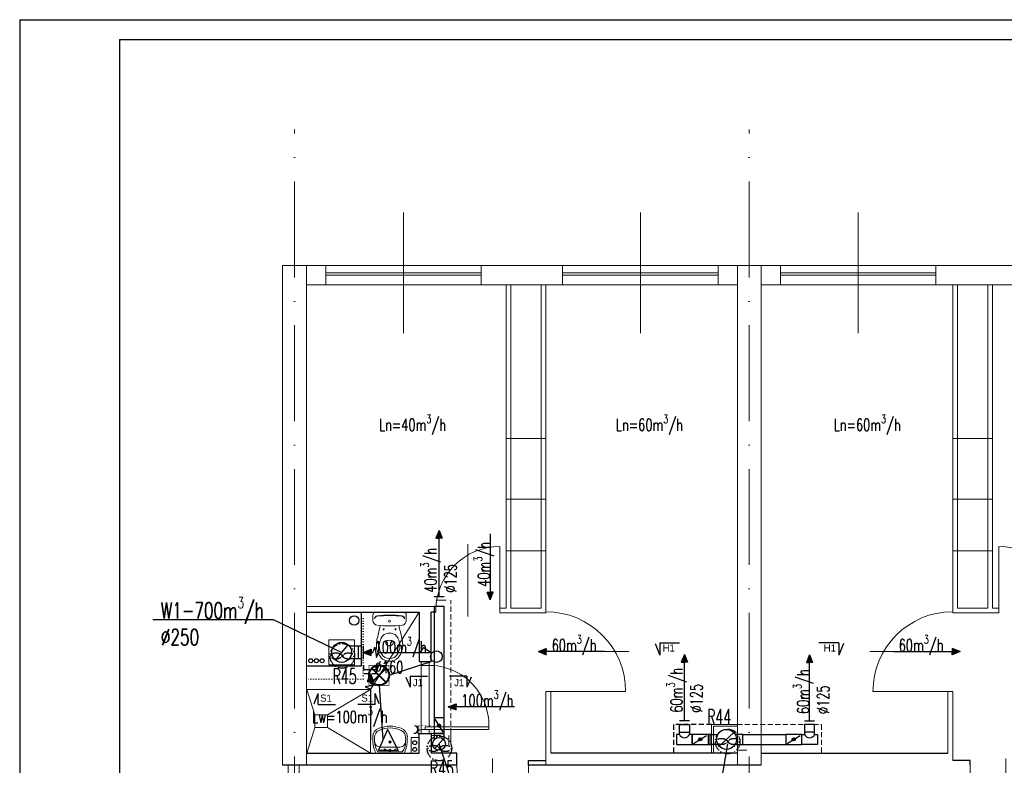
# Model space of a CAD drawing. Header units: millimetres. Extents: x -6513 to 30474, y -6915 to 65597.
# Tile 205 of 256: x -3136 to -1902, y 26250 to 27184. Entities that reach past the tile are written whole.
import ezdxf
from ezdxf.enums import TextEntityAlignment as Align

# ---------------------------------------------------------------- set-up
doc = ezdxf.new("R2010")
doc.units = ezdxf.units.MM
for name, pattern in [('ACAD_ISO03W100', [30, 12, -18]), ('ACAD_ISO10W100', [18, 12, -3, 0, -3]), ('DASHED', [19.05, 12.7, -6.35]), ('DOT', [6.35, 0, -6.35])]:
    doc.linetypes.add(name, pattern=pattern)
doc.layers.get('0').update_dxf_attribs({"color": 8})
for name, color, linetype in [('A200_General07', 8, 'Continuous'), ('A200_General08', 8, 'Continuous'), ('A270_text04', 8, 'Continuous'), ('A_obudowy', 8, 'Continuous'), ('DB_inst_pomocn', 8, 'Continuous'), ('DB_WM_nawiew-opis', 8, 'Continuous'), ('DB_WM_wywies-opis', 8, 'Continuous')]:
    doc.layers.add(name, color=color, linetype=linetype)
for name, color, linetype, lineweight in [('A_cienka', 8, 'Continuous', 5), ('A_linia przekroj', 8, 'Continuous', 25), ('A_osie', 8, 'ACAD_ISO10W100', 5), ('A_przerywana', 8, 'ACAD_ISO03W100', 5), ('A_widok', 8, 'Continuous', 13), ('cieńkie', 8, 'Continuous', 9), ('DB-WM-nawiew-opis', 8, 'Continuous', 25), ('DB-WM-nawiew-opis-odnośnik', 8, 'Continuous', 30), ('DB-WM-wywiew-opis', 8, 'Continuous', 25), ('DB-WM-wywiew-opis-odnośnik', 8, 'Continuous', 30), ('DB_WM_nawiew', 8, 'Continuous', 30), ('DB_WM_wywiew', 8, 'Continuous', 30), ('DB_WM_ścianka nowa', 8, 'Continuous', 25), ('E_gniazda wtykowe', 1, 'Continuous', 30), ('E_oświetlenie', 1, 'Continuous', 30), ('E_technologia', 1, 'ACAD_ISO10W100', 30), ('noew ściany archwig', 8, 'Continuous', 9), ('R-TABELKA', 8, 'Continuous', 25), ('snitarne archwig nowe', 8, 'Continuous', 9), ('Stolarka ARCHWIG', 8, 'Continuous', 5), ('widokowe ARCHWIG', 8, 'Continuous', 5), ('wyburzenia', 8, 'DOT', 20), ('Ściany ARCHWIG', 8, 'Continuous', 30)]:
    doc.layers.add(name, color=color, linetype=linetype, lineweight=lineweight)
doc.styles.add('BRH', font='txt')
doc.styles.add('ROMANSS', font='romans.shx', dxfattribs={"width": 0.8, "oblique": 5})
doc.styles.add('SIMPLEXD', font='SIMPLEX.SHX', dxfattribs={"width": 0.6})
doc.styles.get("Standard").update_dxf_attribs({"font": 'txt.shx', "width": 0.9})

# ---------------------------------------------------------------- blocks, each defined once
blk = doc.blocks.new('drzwi schem')
at = {"color": 252}
blk.add_line((0, 0), (0, 1), dxfattribs=at)
at = {"color": 252, "ltscale": 10}
blk.add_line((0.5, -0.093), (0.5, 1.04), dxfattribs=at)
at = {"color": 252}
blk.add_arc((0, 0), 1, 0, 90, dxfattribs=at)
blk = doc.blocks.new('umywalka oli2')
at = {"layer": 'snitarne archwig nowe', "color": 252}
for p, q in [((0, 17.6), (0, 0)), ((2, 15.4), (2, 0)), ((20.9, 21.6), (13.7, 21.6)), ((0, 0), (0, -17.6)), ((2, 0), (2, -15.4)), ((7.9, 0), (7.9, 10.8)), ((7.9, -10.8), (7.9, 0)), ((13.7, -21.6), (20.9, -21.6))]:
    blk.add_line(p, q, dxfattribs=at)
for centre, radius in [((4.1, 0), 1.11), ((4.5, 6.6), 0.994), ((14.5, 0), 1.48), ((14.5, 0), 0.946), ((4.5, -6.6), 0.994)]:
    blk.add_circle(centre, radius, dxfattribs=at)
for centre, radius, start, end in [((15.6, -9.9), 31.5, 93.3155, 119.5931), ((14.2, -1.1), 20.5, 88.5847, 126.5008), ((15.3, 12), 7.48, 91.7023, 188.8292), ((17.3, -1.9), 21.5, 82.9063, 97.0937), ((20.4, 10.2), 9.2, 23.1986, 92.7468), ((20.2, 9.5), 12.2, 20.9395, 86.4287), ((-1.2, 0), 33.1, 360, 24.6987), ((-3.2, 0), 37.4, 360, 21.6896), ((-1.2, 0), 33.1, 335.3013, 0), ((-3.2, 0), 37.4, 338.3104, 0), ((15.3, -12), 7.48, 171.1708, 268.2977), ((15.6, 9.9), 31.5, 240.4069, 266.6845), ((14.2, 1.1), 20.5, 233.4992, 271.4153), ((17.3, 1.9), 21.5, 262.9063, 277.0937), ((20.4, -10.2), 9.2, 267.2532, 336.8014), ((20.2, -9.5), 12.2, 273.5713, 339.0605)]:
    blk.add_arc(centre, radius, start, end, dxfattribs=at)
blk = doc.blocks.new('klop oli 2')
at = {"layer": 'snitarne archwig nowe', "color": 252}
for p, q in [((0, 17.2), (0, 0)), ((3.8, 20.9), (10.5, 20.9)), ((0, -17.2), (0, 0)), ((3.8, 0), (3.8, 1)), ((3.8, 0), (3.8, -1)), ((38.9, 4.5), (37, 4.5)), ((38.9, -4.5), (37, -4.5)), ((3.8, -20.9), (10.5, -20.9))]:
    blk.add_line(p, q, dxfattribs=at)
for centre, radius in [((11.5, 0), 1.27), ((11.5, 0), 1.27), ((21.6, 7.5), 0.706), ((21.6, -7.5), 0.706)]:
    blk.add_circle(centre, radius, dxfattribs=at)
for centre, radius, start, end in [((3.8, 17.2), 3.76, 90, 180), ((144.9, 0), 141.2, 173.7281, 180), ((144.9, 0), 140.5, 173.6694, 180), ((8.4, 15), 3.76, 90, 173.7281), ((9, 15.1), 3.76, 100.2428, 173.7859), ((10.5, 14.9), 6.02, 6.7931, 90), ((-114.7, 0), 132.1, 0, 6.7931), ((80, -215.2), 235.3, 101.5744, 105.544), ((43.1, -10.6), 23.5, 101.6195, 117.4027), ((44.8, -39.8), 56.5, 94.3794, 102.2907), ((42.4, -7.4), 20.3, 60.8839, 101.6195), ((41.4, -8), 24.5, 51.2869, 92.3028), ((144.9, 0), 141.2, 180, 186.2719), ((144.9, 0), 140.5, 180, 186.3306), ((-114.7, 0), 132.1, 353.2069, 0), ((43.3, 0), 16.9, 173.7581, 180), ((43.3, 0), 16.9, 180, 186.2419), ((37.3, 0.7), 10.9, 117.4027, 173.7581), ((63.6, 0), 28.2, 173.3508, 180), ((63.6, 0), 28.2, 180, 186.6492), ((37, 3.1), 1.41, 90, 173.3508), ((38.9, 1.7), 2.82, 36.8699, 90), ((36.6, 0), 5.65, 0, 36.8699), ((36.6, 0), 5.65, 323.1301, 0), ((46.6, 0), 11.8, 0, 60.8839), ((46.6, 0), 11.8, 299.1161, 0), ((46.6, 0), 15.1, 0, 47.5638), ((46.6, 0), 15.1, 312.4362, 0), ((80, 215.2), 235.3, 254.456, 258.4256), ((37.3, -0.7), 10.9, 186.2419, 242.5973), ((43.1, 10.6), 23.5, 242.5973, 258.3805), ((37, -3.1), 1.41, 186.6492, 270), ((42.4, 7.4), 20.3, 258.3805, 299.1161), ((38.9, -1.7), 2.82, 270, 323.1301), ((41.4, 8), 24.5, 267.6972, 308.7131), ((3.8, -17.2), 3.76, 180, 270), ((8.4, -15), 3.76, 186.2719, 270), ((9, -15.1), 3.76, 186.2141, 259.7572), ((10.5, -14.9), 6.02, 270, 353.2069), ((44.8, 39.8), 56.5, 257.7093, 265.6206)]:
    blk.add_arc(centre, radius, start, end, dxfattribs=at)
blk = doc.blocks.new('A$C2355049C')
at = {"layer": 'DB-WM-nawiew-opis-odnośnik'}
h = blk.add_hatch(color=256, dxfattribs=at)
h.paths.add_polyline_path([(0, -9.8), (3.9, -9.8), (0, 0)])
h.paths.add_polyline_path([(0, 0), (-3.9, -9.8), (0, -9.8)])
at = {"layer": 'DB-WM-nawiew-opis-odnośnik', "flags": 128}
for points in [[(0, 0), (-3.9, -9.8), (0, -9.8)], [(0, -82.9), (0, 0)], [(0, 0), (3.9, -9.8), (0, -9.8)]]:
    blk.add_lwpolyline(points, dxfattribs=at)
blk = doc.blocks.new('A$C620C4C60')
at = {"layer": 'DB-WM-wywiew-opis-odnośnik'}
h = blk.add_hatch(color=256, dxfattribs=at)
h.paths.add_polyline_path([(0, 0), (9.8, 3.9), (9.8, 0)])
h.paths.add_polyline_path([(9.8, 0), (9.8, -3.9), (0, 0)])
at = {"layer": 'DB-WM-wywiew-opis-odnośnik', "flags": 128}
for points in [[(0, 0), (9.8, 3.9), (9.8, 0)], [(0, 0), (12.1, 0)], [(0, 0), (9.8, -3.9), (9.8, 0)], [(12.1, 0), (14.4, -6.5), (16.6, 6.4), (18.9, 0)], [(18.9, 0), (82.9, 0)]]:
    blk.add_lwpolyline(points, dxfattribs=at)
blk = doc.blocks.new('A$C21C24CF4')
at = {"layer": 'DB_WM_nawiew'}
h = blk.add_hatch(color=256, dxfattribs=at)
edge = h.paths.add_edge_path()
edge.add_arc((10, -6.2), 2, 0, 360)
for points in [[(20, 0), (0, 0), (0, -12.5), (20, -12.5)], [(1.8, -11.4), (17.9, -1.3)]]:
    blk.add_lwpolyline(points, dxfattribs=at)
blk.add_circle((10, -6.2), 2, dxfattribs=at)
blk = doc.blocks.new('Sect Mk right')
at = {"layer": 'A200_General07', "color": 1}
for p, q in [((0.29, 7.48), (3.92, 6.01)), ((0, 6.01), (0, -0.21)), ((0, 6.01), (3.92, 6.01))]:
    blk.add_line(p, q, dxfattribs=at)
at = {"layer": 'A270_text04', "color": 0, "style": 'BRH'}
blk.add_attdef('-', text='', height=4.51, dxfattribs=at).set_placement((1.77, 1.49), align=Align.MIDDLE)
blk = doc.blocks.new('raster')
at = {"layer": 'E_oświetlenie', "lineweight": 40}
for p, q in [((-21.2, 21.2), (21.2, -21.2)), ((21.2, 21.2), (-21.2, -21.2))]:
    blk.add_line(p, q, dxfattribs=at)
at = {"layer": 'E_oświetlenie', "const_width": 2}
blk.add_lwpolyline([(-30, -30), (30, -30), (30, 30), (-30, 30)], close=True, dxfattribs=at)
at = {"layer": 'E_oświetlenie', "lineweight": 40}
blk.add_circle((0, 0), 30, dxfattribs=at)
blk = doc.blocks.new('gw1')
at = {"layer": 'E_gniazda wtykowe'}
for p, q in [((99083.8, 55839.3), (99080.1, 55839.3)), ((99083.8, 55833.1), (99083.8, 55845.4))]:
    blk.add_line(p, q, dxfattribs=at)
blk.add_arc((99089.8, 55839), 6.04, 87.7958, 267.7958, dxfattribs=at)

msp = doc.modelspace()

# ---------------------------------------------------------------- hatches: boundary and pattern name
at = {"layer": 'DB_WM_nawiew'}
h = msp.add_hatch(color=256, dxfattribs=at)
edge = h.paths.add_edge_path()
edge.add_arc((-2282.973, 26282.562), 2, 0, 360)
h = msp.add_hatch(color=256, dxfattribs=at)
edge = h.paths.add_edge_path()
edge.add_arc((-2165.762, 26282.562), 2, 0, 360)

# ---------------------------------------------------------------- linework, layer by layer
at = {"layer": 'A_cienka', "ltscale": 10}
for p, q in [((-2654.946, 26791.663), (-2654.946, 26942.46)), ((-2357.946, 26791.663), (-2357.946, 26942.46)), ((-2084.946, 26791.663), (-2084.946, 26942.46))]:
    msp.add_line(p, q, dxfattribs=at)
at = {"layer": 'A_cienka'}
for p, q in [((-2776.446, 26876.062), (2360.554, 26876.062)), ((-2776.446, 26876.062), (4647.554, 26876.062)), ((-2557.446, 26867.062), (-2752.446, 26867.062)), ((-2557.446, 26864.062), (-2752.446, 26864.062)), ((-2455.446, 26867.062), (-2260.446, 26867.062)), ((-2455.446, 26864.062), (-2260.446, 26864.062)), ((-1987.446, 26867.062), (-2182.446, 26867.062)), ((-1987.446, 26864.062), (-2182.446, 26864.062)), ((-2776.446, 26852.062), (-2236.446, 26852.062)), ((-2206.446, 26852.062), (-1666.446, 26852.062)), ((-2476.446, 26659.657), (-2526.446, 26659.657)), ((-1966.446, 26659.657), (-1916.446, 26659.657)), ((-2476.446, 26583.576), (-2526.446, 26583.576)), ((-1966.446, 26583.576), (-1916.446, 26583.576)), ((-2476.446, 26518.766), (-2526.446, 26518.766)), ((-1966.446, 26518.766), (-1916.446, 26518.766)), ((-2799.544, 26250.062), (-2799.544, 26062.062)), ((-2785.544, 26250.062), (-2785.544, 26062.062))]:
    msp.add_line(p, q, dxfattribs=at)
at = {"layer": 'A_linia przekroj'}
for p, q in [((-2614.353, 26442.062), (-2620.446, 26442.062)), ((-2588.232, 26265.062), (-2620.446, 26265.062)), ((-2588.232, 26250.062), (-2588.232, 26265.062)), ((-2498.232, 26250.062), (-2498.232, 26256.062)), ((-2498.232, 26256.062), (-2476.446, 26256.062)), ((-2236.446, 26265.062), (-2470.446, 26265.062)), ((-2206.446, 26265.062), (-1972.446, 26265.062)), ((-1944.661, 26256.062), (-1966.446, 26256.062)), ((-1944.661, 26250.062), (-1944.661, 26256.062)), ((-2776.446, 26250.062), (-2806.446, 26250.062)), ((-2588.232, 26250.062), (-2776.446, 26250.062)), ((-2206.446, 26250.062), (-2498.232, 26250.062))]:
    msp.add_line(p, q, dxfattribs=at)
at = {"layer": 'A_obudowy', "linetype": 'DASHED', "ltscale": 0.5}
for p, q in [((-2268.946, 26300.992), (-2316.673, 26300.992)), ((-2316.673, 26300.992), (-2316.673, 26265.062))]:
    msp.add_line(p, q, dxfattribs=at)
at = {"layer": 'A_osie', "ltscale": 10}
for p, q in [((-2791.446, 25420.619), (-2791.446, 27046.532)), ((-2221.446, 25420.619), (-2221.446, 27046.532))]:
    msp.add_line(p, q, dxfattribs=at)
at = {"layer": 'A_osie', "color": 252, "ltscale": 10}
msp.add_line((-2791.446, 25420.619), (-2791.446, 26934.427), dxfattribs=at)
at = {"layer": 'A_przerywana', "linetype": 'DASHED'}
msp.add_line((-2614.353, 26457.062), (-2595.446, 26457.062), dxfattribs=at)
at = {"layer": 'A_przerywana', "linetype": 'DASHED', "ltscale": 0.5}
for p, q in [((-2595.446, 26290.062), (-2595.446, 26457.062)), ((-2236.446, 26300.992), (-2131.062, 26300.992)), ((-2236.446, 26300.992), (-2131.062, 26300.992)), ((-2131.062, 26300.992), (-2131.062, 26265.062)), ((-2131.062, 26300.992), (-2131.062, 26265.062))]:
    msp.add_line(p, q, dxfattribs=at)
at = {"layer": 'A_przerywana', "linetype": 'ByBlock'}
for p, q in [((-2236.446, 26300.992), (-2268.946, 26300.992)), ((-2268.946, 26300.992), (-2268.946, 26265.062)), ((-2236.446, 26298.992), (-2266.446, 26298.992)), ((-2266.446, 26298.992), (-2266.446, 26265.062))]:
    msp.add_line(p, q, dxfattribs=at)
at = {"layer": 'A_przerywana'}
for p, q in [((-2620.446, 26290.062), (-2615.446, 26290.062)), ((-2620.446, 26290.062), (-2595.446, 26290.062)), ((-2620.446, 26287.562), (-2597.946, 26287.562)), ((-2597.946, 26287.562), (-2597.946, 26265.062)), ((-2595.446, 26290.062), (-2595.446, 26265.062))]:
    msp.add_line(p, q, dxfattribs=at)
at = {"layer": 'A_przerywana', "color": 252}
msp.add_line((-2236.446, 26268.992), (-2206.446, 26268.992), dxfattribs=at)
at = {"layer": 'A_widok', "ltscale": 5}
for p, q in [((-2806.446, 26250.062), (-2806.446, 26876.062)), ((-2806.446, 26876.062), (-2776.446, 26876.062)), ((-2776.446, 26250.062), (-2776.446, 26876.062)), ((-2236.446, 26876.062), (-2236.446, 26370.062)), ((-2236.446, 26876.062), (-2206.446, 26876.062)), ((-2206.446, 26876.062), (-2206.446, 26370.062)), ((-2526.446, 26852.062), (-2526.446, 26447.062)), ((-2520.446, 26852.062), (-2520.446, 26447.062)), ((-2482.446, 26852.062), (-2482.446, 26447.062)), ((-2476.446, 26852.062), (-2476.446, 26447.062)), ((-1966.446, 26852.062), (-1966.446, 26447.062)), ((-1960.446, 26852.062), (-1960.446, 26447.062)), ((-1922.446, 26852.062), (-1922.446, 26447.062)), ((-1916.446, 26852.062), (-1916.446, 26447.062)), ((-2236.446, 26250.062), (-2236.446, 26518.719)), ((-2206.446, 26250.062), (-2206.446, 26518.719)), ((-2614.353, 26449.062), (-2776.446, 26449.062)), ((-2614.353, 26449.062), (-2624.446, 26449.062)), ((-2614.353, 26442.062), (-2614.353, 26449.062)), ((-2526.446, 26447.062), (-2534.353, 26447.062)), ((-2534.353, 26441.062), (-2534.353, 26447.062)), ((-2476.446, 26441.062), (-2534.353, 26441.062)), ((-2482.446, 26447.062), (-2520.446, 26447.062)), ((-2476.446, 26441.062), (-2476.446, 26447.062)), ((-1966.446, 26441.062), (-1966.446, 26447.062)), ((-1966.446, 26441.062), (-1908.54, 26441.062)), ((-1960.446, 26447.062), (-1922.446, 26447.062)), ((-1916.446, 26447.062), (-1908.54, 26447.062)), ((-1908.54, 26447.062), (-1908.54, 26441.062)), ((-2476.446, 26250.062), (-2476.446, 26342.478)), ((-2476.446, 26342.478), (-2470.446, 26342.478)), ((-2470.446, 26265.062), (-2470.446, 26342.478)), ((-1972.446, 26265.062), (-1972.446, 26342.478)), ((-1972.446, 26342.478), (-1966.446, 26342.478)), ((-1966.446, 26256.062), (-1966.446, 26342.478))]:
    msp.add_line(p, q, dxfattribs=at)
for points in [[(-2776.446, 26852.062), (-2752.446, 26852.062), (-2752.446, 26876.062), (-2776.446, 26876.062)], [(-2557.446, 26876.062), (-2455.446, 26876.062), (-2455.446, 26852.062), (-2557.446, 26852.062)], [(-2236.446, 26852.062), (-2260.446, 26852.062), (-2260.446, 26876.062), (-2236.446, 26876.062)], [(-2206.446, 26852.062), (-2182.446, 26852.062), (-2182.446, 26876.062), (-2206.446, 26876.062)], [(-1987.446, 26876.062), (-1885.446, 26876.062), (-1885.446, 26852.062), (-1987.446, 26852.062)]]:
    msp.add_lwpolyline(points, close=True, dxfattribs=at)
at = {"layer": 'cieńkie'}
for p, q in [((-2748.446, 26407.062), (-2716.446, 26407.062)), ((-2748.446, 26376.062), (-2748.446, 26407.062)), ((-2745.946, 26407.062), (-2718.946, 26407.062)), ((-2716.446, 26407.062), (-2716.446, 26376.062)), ((-2716.446, 26376.062), (-2716.446, 26390.062)), ((-2748.446, 26376.062), (-2734.446, 26376.062)), ((-2716.446, 26376.062), (-2748.446, 26376.062)), ((-2739.446, 26376.062), (-2725.446, 26376.062))]:
    msp.add_line(p, q, dxfattribs=at)
at = {"layer": 'DB-WM-nawiew-opis'}
for points in [[(-2744.041, 26203.162), (-2585.701, 26203.162), (-2610.402, 26276.897)], [(-2406.948, 26212.811), (-2259.295, 26212.811), (-2248.446, 26277.062)]]:
    msp.add_lwpolyline(points, dxfattribs=at)
at = {"layer": 'DB-WM-wywiew-opis'}
msp.add_lwpolyline([(-2969.229, 26432.888), (-2818.371, 26432.888), (-2732.446, 26391.562)], dxfattribs=at)
at = {"layer": 'DB_inst_pomocn'}
for centre, radius in [((-2716.802, 26431.445), 6), ((-2771.207, 26381.089), 2.5), ((-2764.151, 26381.089), 2.5), ((-2756.98, 26381.089), 2.5)]:
    msp.add_circle(centre, radius, dxfattribs=at)
at = {"layer": 'DB_WM_nawiew'}
for points in [[(-2616.652, 26461.431), (-2604.152, 26461.431)], [(-2604.152, 26289.897), (-2604.152, 26449.062), (-2616.652, 26449.062), (-2616.652, 26289.897)], [(-2616.652, 26309.897), (-2604.152, 26309.897)], [(-2309.073, 26291.562), (-2309.073, 26300.992), (-2296.573, 26300.992), (-2296.573, 26291.562)], [(-2309.073, 26288.812), (-2309.073, 26291.562), (-2296.573, 26291.562), (-2296.573, 26288.812)], [(-2259.187, 26274.115), (-2240.759, 26291.009)], [(-2139.662, 26291.562), (-2139.662, 26300.992), (-2152.162, 26300.992), (-2152.162, 26291.562)], [(-2139.662, 26288.812), (-2139.662, 26291.562), (-2152.162, 26291.562), (-2152.162, 26288.812)], [(-2616.652, 26289.897), (-2616.652, 26281.89)], [(-2604.152, 26281.89), (-2604.152, 26289.897), (-2616.652, 26289.897)], [(-2615.712, 26270.913), (-2605.091, 26282.88)], [(-2312.673, 26276.312), (-2292.973, 26276.312), (-2292.973, 26288.812), (-2296.573, 26288.812)], [(-2309.073, 26288.812), (-2312.673, 26288.812), (-2312.673, 26276.312)], [(-2272.973, 26288.812), (-2292.973, 26288.812), (-2292.973, 26276.312), (-2272.973, 26276.312)], [(-2291.202, 26277.419), (-2275.081, 26287.494)], [(-2267.871, 26288.812), (-2272.973, 26288.812), (-2272.973, 26276.312), (-2267.871, 26276.312)], [(-2260.798, 26276.312), (-2270.359, 26276.312), (-2270.359, 26288.812), (-2260.798, 26288.812)], [(-2239.148, 26276.312), (-2229.359, 26276.312), (-2229.359, 26288.812), (-2239.148, 26288.812)], [(-2229.359, 26288.812), (-2175.762, 26288.812)], [(-2155.762, 26288.812), (-2175.762, 26288.812), (-2175.762, 26276.312), (-2155.762, 26276.312)], [(-2173.991, 26277.419), (-2157.869, 26287.494)], [(-2136.062, 26276.312), (-2155.762, 26276.312), (-2155.762, 26288.812), (-2152.162, 26288.812)], [(-2139.662, 26288.812), (-2136.062, 26288.812), (-2136.062, 26276.312)], [(-2229.359, 26276.312), (-2175.762, 26276.312)]]:
    msp.add_lwpolyline(points, dxfattribs=at)
at = {"layer": 'DB_WM_nawiew', "ltscale": 0.5}
for points in [[(-2309.073, 26305.992), (-2296.573, 26305.992)], [(-2152.162, 26305.669), (-2139.662, 26305.669)]]:
    msp.add_lwpolyline(points, dxfattribs=at)
at = {"layer": 'DB_WM_nawiew'}
for centre, radius in [((-2249.973, 26282.562), 12.5), ((-2610.402, 26276.897), 8), ((-2282.973, 26282.562), 2), ((-2165.762, 26282.562), 2)]:
    msp.add_circle(centre, radius, dxfattribs=at)
for centre in [(-2302.823, 26291.042), (-2145.912, 26291.042)]:
    msp.add_arc(centre, 6.636, 199.636833, 340.363167, dxfattribs=at)
at = {"layer": 'DB_WM_wywiew'}
for points in [[(-2740.224, 26381.776), (-2724.357, 26401.092)], [(-2722.842, 26399.562), (-2711.946, 26399.562), (-2711.946, 26383.562), (-2722.842, 26383.562)], [(-2711.946, 26399.562), (-2707.946, 26399.562), (-2707.946, 26383.562), (-2711.946, 26383.562)], [(-2705.446, 26399.562), (-2705.446, 26383.562)], [(-2688.511, 26375.152), (-2688.511, 26369.808), (-2704.511, 26369.808), (-2704.511, 26375.152)]]:
    msp.add_lwpolyline(points, dxfattribs=at)
at = {"layer": 'DB_WM_wywiew', "linetype": 'DASHED', "ltscale": 0.5}
msp.add_lwpolyline([(-2688.439, 26364.814), (-2704.439, 26364.814)], dxfattribs=at)
at = {"layer": 'DB_WM_wywiew'}
msp.add_circle((-2732.446, 26391.562), 12.5, dxfattribs=at)
at = {"layer": 'DB_WM_ścianka nowa'}
msp.add_lwpolyline([(-2707.946, 26442.062), (-2707.946, 26379.062), (-2707.946, 26374.062), (-2776.446, 26374.062)], dxfattribs=at)
at = {"layer": 'E_oświetlenie'}
for p, q in [((-2629.983, 26397.547), (-2634.684, 26390.771)), ((-2619.691, 26390.407), (-2629.983, 26397.547)), ((-2672.967, 26362.85), (-2620.446, 26380.062)), ((-2685.567, 26350.25), (-2680.698, 26281.974)), ((-2675.077, 26294.823), (-2686.32, 26269.125)), ((-2675.077, 26294.823), (-2661.537, 26268.77)), ((-2686.32, 26269.125), (-2661.537, 26268.77))]:
    msp.add_line(p, q, dxfattribs=at)
at = {"layer": 'E_oświetlenie', "const_width": 1.05}
msp.add_lwpolyline([(-2661.537, 26268.77), (-2675.077, 26294.823), (-2686.32, 26269.125)], close=True, dxfattribs=at)
at = {"layer": 'E_oświetlenie'}
msp.add_circle((-2613.732, 26386.273), 7.252, dxfattribs=at)
at = {"layer": 'E_technologia'}
for p, q in [((-2732.848, 26388.495), (-2730.443, 26385.715)), ((-2730.443, 26388.495), (-2732.848, 26385.715)), ((-2249.78, 26281.286), (-2247.375, 26278.507)), ((-2247.375, 26281.286), (-2249.78, 26278.507)), ((-2611.141, 26272.59), (-2608.737, 26269.811)), ((-2608.737, 26272.59), (-2611.141, 26269.811))]:
    msp.add_line(p, q, dxfattribs=at)
for centre in [(-2731.646, 26387.105), (-2248.578, 26279.896), (-2609.939, 26271.201)]:
    msp.add_circle(centre, 15.427, dxfattribs=at)
for centre, start_param, end_param in [((-2739.273, 26387.105), 3.54986568, 9.01650493), ((-2724.019, 26387.105), 0.40827303, 5.87491228), ((-2256.204, 26279.896), 3.54986568, 9.01650493), ((-2240.951, 26279.896), 0.40827303, 5.87491228), ((-2617.566, 26271.201), 3.54986568, 9.01650493), ((-2602.312, 26271.201), 0.40827303, 5.87491228)]:
    msp.add_ellipse(centre, major_axis=(-7, 0), ratio=0.5, start_param=start_param, end_param=end_param, dxfattribs=at)
at = {"layer": 'R-TABELKA'}
for p, q in [((-3136.084, 27184.217), (8327.828, 27184.217)), ((-3136.084, 27184.217), (-3136.084, 25134.133)), ((-3011.084, 27159.217), (8302.828, 27159.217)), ((-3011.084, 27159.217), (-3011.084, 25159.133))]:
    msp.add_line(p, q, dxfattribs=at)
at = {"layer": 'snitarne archwig nowe'}
for points in [[(-2696.29, 26345.218), (-2635.446, 26442.062)], [(-2776.446, 26345.218), (-2696.29, 26345.218), (-2696.29, 26265.062)], [(-2766.29, 26313.218), (-2776.29, 26345.218)], [(-2750.29, 26313.218), (-2696.29, 26345.218)], [(-2766.29, 26297.218), (-2776.29, 26265.218)], [(-2750.29, 26297.218), (-2696.29, 26265.218)]]:
    msp.add_lwpolyline(points, dxfattribs=at)
msp.add_lwpolyline([(-2766.29, 26297.218), (-2750.29, 26297.218), (-2750.29, 26313.218), (-2766.29, 26313.218)], close=True, dxfattribs=at)
at = {"layer": 'Stolarka ARCHWIG'}
for p, q in [((-2547.946, 26298.062), (-2627.946, 26298.062)), ((-2627.946, 26298.062), (-2627.946, 26295.062)), ((-2627.946, 26295.062), (-2547.946, 26295.062)), ((-2547.946, 26295.062), (-2547.946, 26298.062))]:
    msp.add_line(p, q, dxfattribs=at)
for points in [[(-2627.946, 26375.062), (-2622.946, 26375.062), (-2622.946, 26380.062), (-2632.946, 26380.062), (-2632.946, 26375.062), (-2625.446, 26375.062)], [(-2627.946, 26375.062), (-2622.946, 26375.062), (-2622.946, 26380.062), (-2632.946, 26380.062), (-2632.946, 26375.062), (-2625.446, 26375.062)], [(-2632.946, 26295.062), (-2632.946, 26375.062)], [(-2622.946, 26375.234), (-2622.946, 26298.062)], [(-2627.946, 26290.062), (-2622.946, 26290.062), (-2622.946, 26295.062), (-2632.946, 26295.062), (-2632.946, 26290.062), (-2625.446, 26290.062)]]:
    msp.add_lwpolyline(points, dxfattribs=at)
msp.add_arc((-2622.869, 26300.279), 74.955, 358.305166, 93.884215, dxfattribs=at)
at = {"layer": 'widokowe ARCHWIG'}
for p, q in [((-2635.446, 26285.062), (-2645.446, 26285.062)), ((-2645.446, 26285.062), (-2645.446, 26265.062)), ((-2635.446, 26265.062), (-2635.446, 26289.062)), ((-2635.446, 26265.062), (-2635.446, 26285.062)), ((-2645.446, 26265.062), (-2635.446, 26265.062))]:
    msp.add_line(p, q, dxfattribs=at)
at = {"layer": 'wyburzenia', "ltscale": 0.5}
for p, q in [((-2705.446, 26434.062), (-2705.446, 26358.062)), ((-2705.446, 26358.062), (-2776.446, 26358.062)), ((-2705.446, 26358.062), (-2705.446, 26358.062))]:
    msp.add_line(p, q, dxfattribs=at)
at = {"layer": 'wyburzenia', "ltscale": 0.2}
msp.add_lwpolyline([(-2635.446, 26300.062), (-2620.446, 26300.062), (-2620.446, 26290.062), (-2635.446, 26290.062)], close=True, dxfattribs=at)
at = {"layer": 'Ściany ARCHWIG'}
for p, q in [((-2776.446, 26442.062), (-2635.446, 26442.062)), ((-2776.446, 26442.062), (-2635.446, 26442.062)), ((-2635.446, 26442.062), (-2635.446, 26380.062)), ((-2635.446, 26442.062), (-2635.446, 26380.062)), ((-2620.446, 26380.062), (-2620.446, 26442.062)), ((-2635.446, 26380.062), (-2620.446, 26380.062)), ((-2635.446, 26290.062), (-2620.446, 26290.062)), ((-2635.446, 26265.062), (-2635.446, 26290.062)), ((-2635.446, 26290.062), (-2620.446, 26290.062)), ((-2620.446, 26290.062), (-2620.446, 26265.062)), ((-2776.446, 26265.062), (-2635.446, 26265.062))]:
    msp.add_line(p, q, dxfattribs=at)
for centre in [(-2640.783, 26278.409), (-2640.783, 26269.892)]:
    msp.add_circle(centre, 2.5, dxfattribs=at)

# ---------------------------------------------------------------- block references
at = {"layer": 'A200_General08'}
ref = msp.add_blockref('Sect Mk right', (-2309.632, 26403.648), dxfattribs=dict(at, xscale=-4, yscale=4, zscale=4, rotation=90))
ref.add_attrib('-', 'H1', dxfattribs={"layer": 'A270_text04', "color": 7, "height": 9, "style": 'BRH'}).set_placement((-2322.395, 26397.056), align=Align.MIDDLE)
ref = msp.add_blockref('Sect Mk right', (-2133.261, 26403.648), dxfattribs=dict(at, xscale=4, yscale=4, zscale=4, rotation=270))
ref.add_attrib('-', 'H1', dxfattribs={"layer": 'A270_text04', "color": 7, "height": 9, "style": 'BRH'}).set_placement((-2120.498, 26397.056), align=Align.MIDDLE)
ref = msp.add_blockref('Sect Mk right', (-2625.692, 26361.628), dxfattribs=dict(at, xscale=-3.5, yscale=3.5, zscale=3.5, rotation=90))
ref.add_attrib('-', 'J1', dxfattribs={"layer": 'A270_text04', "color": 7, "height": 9, "style": 'BRH'}).set_placement((-2636.906, 26353.608), align=Align.MIDDLE)
ref = msp.add_blockref('Sect Mk right', (-2596.375, 26361.628), dxfattribs=dict(at, xscale=3.5, yscale=3.5, zscale=3.5, rotation=270))
ref.add_attrib('-', 'J1', dxfattribs={"layer": 'A270_text04', "color": 7, "height": 9, "style": 'BRH'}).set_placement((-2585.162, 26353.608), align=Align.MIDDLE)
ref = msp.add_blockref('Sect Mk right', (-2740.894, 26326.205), dxfattribs=dict(at, xscale=3.5, yscale=3.5, zscale=3.5, rotation=90.00000000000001))
ref.add_attrib('-', 'S1', dxfattribs={"layer": 'A270_text04', "color": 7, "height": 9, "style": 'BRH'}).set_placement((-2752.108, 26334.225), align=Align.MIDDLE)
ref = msp.add_blockref('Sect Mk right', (-2711.577, 26326.205), dxfattribs=dict(at, xscale=-3.5, yscale=3.5, zscale=3.5, rotation=270))
ref.add_attrib('-', 'S1', dxfattribs={"layer": 'A270_text04', "color": 7, "height": 9, "style": 'BRH'}).set_placement((-2700.363, 26334.225), align=Align.MIDDLE)
at = {"layer": 'A_cienka', "yscale": 80, "zscale": 80}
for p, xscale in [((-2534.353, 26444.062), -80), ((-1908.54, 26444.062), 80)]:
    msp.add_blockref('drzwi schem', p, dxfattribs=dict(at, xscale=xscale))
at = {"layer": 'A_cienka', "yscale": 100, "zscale": 100}
for p, xscale, rotation in [((-2476.446, 26342.478), -100, 270), ((-1966.446, 26342.478), 100, 90)]:
    msp.add_blockref('drzwi schem', p, dxfattribs=dict(at, xscale=xscale, rotation=rotation))
at = {"layer": 'A_widok', "ltscale": 5, "yscale": 90, "zscale": 90, "rotation": 180}
for p, xscale in [((-2498.232, 26250.062), 90), ((-1944.661, 26250.062), -90)]:
    msp.add_blockref('drzwi schem', p, dxfattribs=dict(at, xscale=xscale))
at = {"layer": 'DB_WM_nawiew'}
for p in [(-2610.402, 26544.367), (-2145.912, 26388.604)]:
    msp.add_blockref('A$C2355049C', p, dxfattribs=at)
for name, p, rotation in [('A$C2355049C', (-2546.242, 26457.228), 180), ('A$C2355049C', (-2485.725, 26392.478), 90), ('A$C2355049C', (-2598.887, 26323.271), 90), ('A$C21C24CF4', (-2616.652, 26289.897), 90)]:
    msp.add_blockref(name, p, dxfattribs=dict(at, rotation=rotation))
at = {"layer": 'DB_WM_nawiew', "xscale": -1, "rotation": 270}
msp.add_blockref('A$C2355049C', (-1957.197, 26392.478), dxfattribs=at)
at = {"layer": 'DB_WM_nawiew', "xscale": -1}
msp.add_blockref('A$C2355049C', (-2302.823, 26388.928), dxfattribs=at)
at = {"layer": 'DB_WM_wywiew', "xscale": -1}
for p, rotation in [((-2705.446, 26391.562), 180), ((-2696.511, 26364.808), 90)]:
    msp.add_blockref('A$C620C4C60', p, dxfattribs=dict(at, rotation=rotation))
at = {"layer": 'E_oświetlenie', "lineweight": 40, "xscale": 0.4199999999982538, "yscale": 0.4200000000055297, "zscale": 0.4199999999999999, "rotation": 180}
msp.add_blockref('raster', (-2685.567, 26362.85), dxfattribs=at)
at = {"layer": 'E_oświetlenie', "xscale": 0.7875000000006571, "yscale": 0.7875000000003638, "zscale": 0.7874999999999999, "rotation": 178.7624398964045}
msp.add_blockref('gw1', (76323.116, 68572.525), dxfattribs=at)
at = {"layer": 'noew ściany archwig', "xscale": -1, "rotation": 270}
msp.add_blockref('umywalka oli2', (-2671.803, 26264.915), dxfattribs=at)
at = {"layer": 'snitarne archwig nowe', "xscale": -1, "rotation": 90}
msp.add_blockref('klop oli 2', (-2672.397, 26442.062), dxfattribs=at)

# ---------------------------------------------------------------- texts
at = {"layer": 'DB-WM-nawiew-opis', "char_height": 15, "width": 37.14159, "attachment_point": 1, "rotation": 90}
for s, insert in [('\\A1;{\\Fsimplex|c238;\\W0.7;40m\\H0.7x;\\S3^ ;\\H1.4286x;/h}', (-2566.774, 26473.723)), ('\\A1;{\\Fsimplex|c238;\\W0.7;40m\\H0.7x;\\S3^ ;\\H1.4286x;/h\\P%%C125}', (-2633.553, 26466.306)), ('\\A1;{\\Fsimplex|c238;\\W0.7;60m\\H0.7x;\\S3^ ;\\H1.4286x;/h\\P%%C125}', (-2325.404, 26316.026)), ('\\A1;{\\Fsimplex|c238;\\W0.7;60m\\H0.7x;\\S3^ ;\\H1.4286x;/h\\P%%C125}', (-2166.531, 26314.211))]:
    msp.add_mtext(s, dxfattribs=dict(at, insert=insert))
at = {"layer": 'DB-WM-nawiew-opis', "char_height": 15, "width": 37.14159, "attachment_point": 1}
for s, insert in [('\\A1;{\\Fsimplex|c238;\\W0.7;60m\\H0.7x;\\S3^ ;\\H1.4286x;/h}', (-2469.23, 26413.009)), ('\\A1;{\\Fsimplex|c238;\\W0.7;60m\\H0.7x;\\S3^ ;\\H1.4286x;/h}', (-2034.207, 26413.009)), ('\\A1;{\\Fsimplex|c238;\\W0.7;100m\\H0.7x;\\S3^ ;\\H1.4286x;/h}', (-2582.392, 26343.803))]:
    msp.add_mtext(s, dxfattribs=dict(at, insert=insert))
at = {"layer": 'DB-WM-wywiew-opis', "char_height": 15, "width": 37.14159, "attachment_point": 1}
for s, insert in [('\\A1;{\\Fsimplex|c238;\\W0.7;100m\\H0.7x;\\S3^ ;\\H1.4286x;/h\\P%%C160}', (-2691.11, 26410.614)), ('\\A1;{\\Fsimplex|c238;\\W0.7;Lw=100m\\H0.7x;\\S3^ ;\\H1.4286x;/h}', (-2769.495, 26323.19))]:
    msp.add_mtext(s, dxfattribs=dict(at, insert=insert))
at = {"layer": 'DB_WM_nawiew-opis', "char_height": 15, "width": 37.14159, "attachment_point": 1}
for s, insert in [('\\A1;{\\Fsimplex|c238;\\W0.7;Ln=40m\\H0.7x;\\S3^ ;\\H1.4286x;/h}', (-2685.693, 26689.245)), ('\\A1;{\\Fsimplex|c238;\\W0.7;Ln=60m\\H0.7x;\\S3^ ;\\H1.4286x;/h}', (-2388.693, 26689.245)), ('\\A1;{\\Fsimplex|c238;\\W0.7;Ln=60m\\H0.7x;\\S3^ ;\\H1.4286x;/h}', (-2115.693, 26689.245))]:
    msp.add_mtext(s, dxfattribs=dict(at, insert=insert))
at = {"layer": 'DB_WM_wywies-opis', "insert": (-2959.114, 26460.785), "char_height": 20, "width": 128.67747, "attachment_point": 1, "style": 'ROMANSS'}
msp.add_mtext('\\A1;{\\Fsimplex|c238;\\Q0;\\W0.7;W1-700m\\H0.7x;\\S3^ ;\\H1.4286x;/h\\P%%C250}', dxfattribs=at)
at = {"layer": 'E_technologia', "style": 'SIMPLEXD', "width": 0.6}
for s, p in [('R45', (-2743.842, 26352.181)), ('R44', (-2274.333, 26301.043)), ('R45', (-2622.136, 26236.277))]:
    msp.add_text(s, height=19.2, dxfattribs=at).set_placement(p)

doc.saveas('drawing.dxf')
